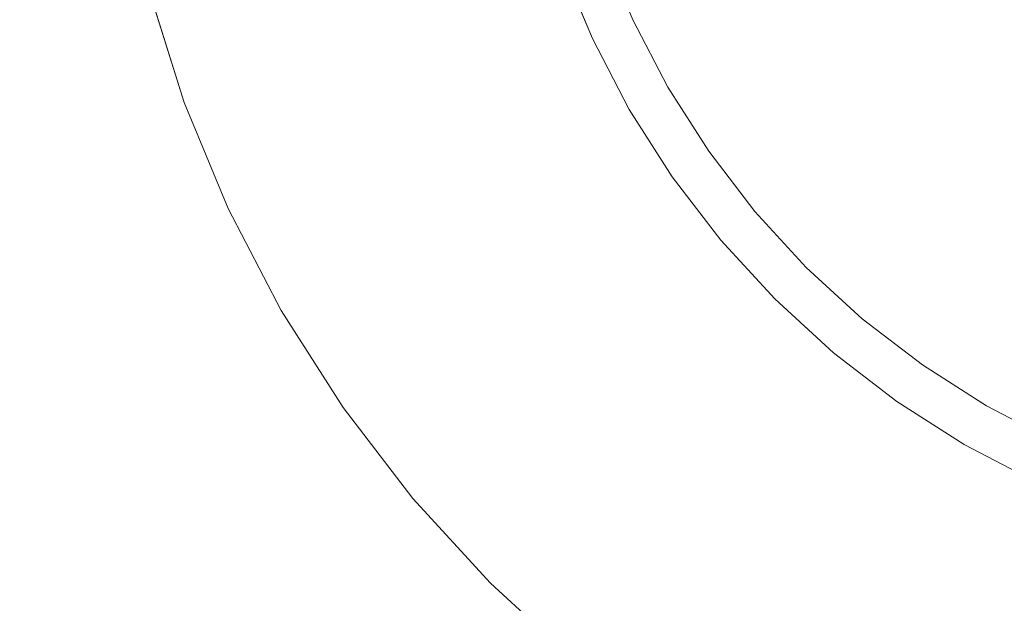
# Model space of a CAD drawing. Header units: millimetres. Extents: x -230 to 230, y -130 to 130.
# Tile 26 of 47: x 92.06 to 102.91, y -115.47 to -109.05. Entities that reach past the tile are written whole.
import ezdxf

# ---------------------------------------------------------------- set-up
doc = ezdxf.new("R2010")
doc.units = ezdxf.units.MM
doc.header["$LTSCALE"] = 25.4
doc.layers.add('Lighting-Moving Light', color=7, linetype='Continuous', lineweight=5, true_color=0x000000)

# ---------------------------------------------------------------- blocks, each defined once
blk = doc.blocks.new('Group-1')
at = {"layer": 'Lighting-Moving Light', "color": 7, "linetype": 'Continuous', "lineweight": 5, "transparency": 33554687}
for points, invisible_edges in [([(-503.576, 1.533, -25), (-503.576, 226.446, -25), (-761.075, 239.033, -25), (-761.075, -11.053, -25)], 14), ([(-770.152, 222.936, -116.924), (-519.672, 235.523, -116.924), (-519.672, -7.543, -116.924), (-757.565, -7.543, -116.924)], 11), ([(-544.26, 2.862, -24.957), (-544.744, 4.03, -24.957), (-545.125, 5.237, -24.957), (-531.119, 8.99, -24.957)], 12), ([(-542.996, 0.673, -24.957), (-543.676, 1.74, -24.957), (-544.26, 2.862, -24.957), (-531.119, 8.99, -24.957)], 12), ([(-541.372, -1.263, -24.957), (-542.226, -0.331, -24.957), (-542.996, 0.673, -24.957), (-531.119, 8.99, -24.957)], 12), ([(-539.436, -2.888, -24.957), (-540.439, -2.118, -24.957), (-541.372, -1.263, -24.957), (-531.119, 8.99, -24.957)], 12), ([(-539.803, 4.94, 0.043), (-539.417, 4.199, 0.043), (-538.968, 3.494, 0.043), (-531.119, 8.99, 0.043)], 12), ([(-537.247, -4.152, -24.957), (-538.369, -3.568, -24.957), (-539.436, -2.888, -24.957), (-531.119, 8.99, -24.957)], 12), ([(-538.968, 3.494, 0.043), (-538.459, 2.83, 0.043), (-537.894, 2.214, 0.043), (-531.119, 8.99, 0.043)], 12), ([(-537.894, 2.214, 0.043), (-537.278, 1.649, 0.043), (-536.615, 1.141, 0.043), (-531.119, 8.99, 0.043)], 12), ([(-534.872, -5.016, -24.957), (-536.078, -4.636, -24.957), (-537.247, -4.152, -24.957), (-531.119, 8.99, -24.957)], 12), ([(-536.615, 1.141, 0.043), (-535.91, 0.691, 0.043), (-535.168, 0.305, 0.043), (-531.119, 8.99, 0.043)], 12), ([(-545.125, 5.237, -24.957), (-544.744, 4.03, -24.957), (-540.585, 5.544, -0.368), (-540.85, 6.382, -0.368)], 10), ([(-539.994, 4.851, -0.003), (-540.321, 5.64, -0.003), (-540.357, 5.627, -0.023), (-540.029, 4.835, -0.023)], 15), ([(-539.958, 4.868, 0.013), (-540.283, 5.654, 0.013), (-540.321, 5.64, -0.003), (-539.994, 4.851, -0.003)], 15), ([(-539.92, 4.886, 0.027), (-540.244, 5.668, 0.027), (-540.283, 5.654, 0.013), (-539.958, 4.868, 0.013)], 15), ([(-539.881, 4.904, 0.036), (-540.204, 5.683, 0.036), (-540.244, 5.668, 0.027), (-539.92, 4.886, 0.027)], 15), ([(-539.842, 4.922, 0.042), (-540.164, 5.698, 0.042), (-540.204, 5.683, 0.036), (-539.881, 4.904, 0.036)], 15), ([(-539.803, 4.94, 0.043), (-540.123, 5.712, 0.043), (-540.164, 5.698, 0.042), (-539.842, 4.922, 0.042)], 14), ([(-544.744, 4.03, -24.957), (-544.26, 2.862, -24.957), (-540.249, 4.732, -0.368), (-540.585, 5.544, -0.368)], 10), ([(-540.24, 4.736, -0.326), (-540.576, 5.547, -0.326), (-540.585, 5.544, -0.368), (-540.249, 4.732, -0.368)], 11), ([(-540.228, 4.742, -0.284), (-540.564, 5.552, -0.284), (-540.576, 5.547, -0.326), (-540.24, 4.736, -0.326)], 15), ([(-540.213, 4.749, -0.244), (-540.548, 5.558, -0.244), (-540.564, 5.552, -0.284), (-540.228, 4.742, -0.284)], 15), ([(-540.195, 4.757, -0.205), (-540.529, 5.565, -0.205), (-540.548, 5.558, -0.244), (-540.213, 4.749, -0.244)], 15), ([(-540.174, 4.767, -0.169), (-540.507, 5.573, -0.169), (-540.529, 5.565, -0.205), (-540.195, 4.757, -0.205)], 15), ([(-540.149, 4.779, -0.134), (-540.482, 5.582, -0.134), (-540.507, 5.573, -0.169), (-540.174, 4.767, -0.169)], 15), ([(-540.123, 4.791, -0.102), (-540.454, 5.592, -0.102), (-540.482, 5.582, -0.134), (-540.149, 4.779, -0.134)], 15), ([(-540.094, 4.805, -0.073), (-540.424, 5.603, -0.073), (-540.454, 5.592, -0.102), (-540.123, 4.791, -0.102)], 15), ([(-540.062, 4.819, -0.046), (-540.392, 5.615, -0.046), (-540.424, 5.603, -0.073), (-540.094, 4.805, -0.073)], 15), ([(-540.029, 4.835, -0.023), (-540.357, 5.627, -0.023), (-540.392, 5.615, -0.046), (-540.062, 4.819, -0.046)], 15), ([(-539.529, 4.134, 0.027), (-539.92, 4.886, 0.027), (-539.958, 4.868, 0.013), (-539.565, 4.113, 0.013)], 15), ([(-539.492, 4.155, 0.036), (-539.881, 4.904, 0.036), (-539.92, 4.886, 0.027), (-539.529, 4.134, 0.027)], 15), ([(-539.455, 4.177, 0.042), (-539.842, 4.922, 0.042), (-539.881, 4.904, 0.036), (-539.492, 4.155, 0.036)], 15), ([(-539.417, 4.199, 0.043), (-539.803, 4.94, 0.043), (-539.842, 4.922, 0.042), (-539.455, 4.177, 0.042)], 14), ([(-539.748, 4.007, -0.134), (-540.149, 4.779, -0.134), (-540.174, 4.767, -0.169), (-539.771, 3.994, -0.169)], 15), ([(-539.723, 4.022, -0.102), (-540.123, 4.791, -0.102), (-540.149, 4.779, -0.134), (-539.748, 4.007, -0.134)], 15), ([(-539.695, 4.038, -0.073), (-540.094, 4.805, -0.073), (-540.123, 4.791, -0.102), (-539.723, 4.022, -0.102)], 15), ([(-539.665, 4.056, -0.046), (-540.062, 4.819, -0.046), (-540.094, 4.805, -0.073), (-539.695, 4.038, -0.073)], 15), ([(-539.633, 4.074, -0.023), (-540.029, 4.835, -0.023), (-540.062, 4.819, -0.046), (-539.665, 4.056, -0.046)], 15), ([(-539.6, 4.093, -0.003), (-539.994, 4.851, -0.003), (-540.029, 4.835, -0.023), (-539.633, 4.074, -0.023)], 15), ([(-539.565, 4.113, 0.013), (-539.958, 4.868, 0.013), (-539.994, 4.851, -0.003), (-539.6, 4.093, -0.003)], 15), ([(-544.26, 2.862, -24.957), (-543.676, 1.74, -24.957), (-539.843, 3.953, -0.368), (-540.249, 4.732, -0.368)], 10), ([(-539.835, 3.957, -0.326), (-540.24, 4.736, -0.326), (-540.249, 4.732, -0.368), (-539.843, 3.953, -0.368)], 11), ([(-539.823, 3.964, -0.284), (-540.228, 4.742, -0.284), (-540.24, 4.736, -0.326), (-539.835, 3.957, -0.326)], 15), ([(-539.809, 3.972, -0.244), (-540.213, 4.749, -0.244), (-540.228, 4.742, -0.284), (-539.823, 3.964, -0.284)], 15), ([(-539.791, 3.982, -0.205), (-540.195, 4.757, -0.205), (-540.213, 4.749, -0.244), (-539.809, 3.972, -0.244)], 15), ([(-539.771, 3.994, -0.169), (-540.174, 4.767, -0.169), (-540.195, 4.757, -0.205), (-539.791, 3.982, -0.205)], 15), ([(-539.074, 3.42, 0.027), (-539.529, 4.134, 0.027), (-539.565, 4.113, 0.013), (-539.108, 3.396, 0.013)], 15), ([(-539.039, 3.444, 0.036), (-539.492, 4.155, 0.036), (-539.529, 4.134, 0.027), (-539.074, 3.42, 0.027)], 15), ([(-539.003, 3.469, 0.042), (-539.455, 4.177, 0.042), (-539.492, 4.155, 0.036), (-539.039, 3.444, 0.036)], 15), ([(-538.968, 3.494, 0.043), (-539.417, 4.199, 0.043), (-539.455, 4.177, 0.042), (-539.003, 3.469, 0.042)], 14), ([(-539.257, 3.291, -0.102), (-539.723, 4.022, -0.102), (-539.748, 4.007, -0.134), (-539.281, 3.274, -0.134)], 15), ([(-539.231, 3.31, -0.073), (-539.695, 4.038, -0.073), (-539.723, 4.022, -0.102), (-539.257, 3.291, -0.102)], 15), ([(-539.202, 3.33, -0.046), (-539.665, 4.056, -0.046), (-539.695, 4.038, -0.073), (-539.231, 3.31, -0.073)], 15), ([(-539.172, 3.351, -0.023), (-539.633, 4.074, -0.023), (-539.665, 4.056, -0.046), (-539.202, 3.33, -0.046)], 15), ([(-539.141, 3.373, -0.003), (-539.6, 4.093, -0.003), (-539.633, 4.074, -0.023), (-539.172, 3.351, -0.023)], 15), ([(-539.108, 3.396, 0.013), (-539.565, 4.113, 0.013), (-539.6, 4.093, -0.003), (-539.141, 3.373, -0.003)], 15), ([(-543.676, 1.74, -24.957), (-542.996, 0.673, -24.957), (-539.371, 3.211, -0.368), (-539.843, 3.953, -0.368)], 10), ([(-539.363, 3.217, -0.326), (-539.835, 3.957, -0.326), (-539.843, 3.953, -0.368), (-539.371, 3.211, -0.368)], 11), ([(-539.352, 3.224, -0.284), (-539.823, 3.964, -0.284), (-539.835, 3.957, -0.326), (-539.363, 3.217, -0.326)], 15), ([(-539.339, 3.234, -0.244), (-539.809, 3.972, -0.244), (-539.823, 3.964, -0.284), (-539.352, 3.224, -0.284)], 15), ([(-539.322, 3.246, -0.205), (-539.791, 3.982, -0.205), (-539.809, 3.972, -0.244), (-539.339, 3.234, -0.244)], 15), ([(-539.303, 3.259, -0.169), (-539.771, 3.994, -0.169), (-539.791, 3.982, -0.205), (-539.322, 3.246, -0.205)], 15), ([(-539.281, 3.274, -0.134), (-539.748, 4.007, -0.134), (-539.771, 3.994, -0.169), (-539.303, 3.259, -0.169)], 15), ([(-538.459, 2.83, 0.043), (-538.968, 3.494, 0.043), (-539.003, 3.469, 0.042), (-538.492, 2.803, 0.042)], 14), ([(-538.62, 2.695, -0.003), (-539.141, 3.373, -0.003), (-539.172, 3.351, -0.023), (-538.65, 2.67, -0.023)], 15), ([(-538.59, 2.721, 0.013), (-539.108, 3.396, 0.013), (-539.141, 3.373, -0.003), (-538.62, 2.695, -0.003)], 15), ([(-538.558, 2.747, 0.027), (-539.074, 3.42, 0.027), (-539.108, 3.396, 0.013), (-538.59, 2.721, 0.013)], 15), ([(-538.525, 2.775, 0.036), (-539.039, 3.444, 0.036), (-539.074, 3.42, 0.027), (-538.558, 2.747, 0.027)], 15), ([(-538.492, 2.803, 0.042), (-539.003, 3.469, 0.042), (-539.039, 3.444, 0.036), (-538.525, 2.775, 0.036)], 15), ([(-538.772, 2.568, -0.169), (-539.303, 3.259, -0.169), (-539.322, 3.246, -0.205), (-538.79, 2.553, -0.205)], 15), ([(-538.752, 2.585, -0.134), (-539.281, 3.274, -0.134), (-539.303, 3.259, -0.169), (-538.772, 2.568, -0.169)], 15), ([(-538.729, 2.604, -0.102), (-539.257, 3.291, -0.102), (-539.281, 3.274, -0.134), (-538.752, 2.585, -0.134)], 15), ([(-538.705, 2.624, -0.073), (-539.231, 3.31, -0.073), (-539.257, 3.291, -0.102), (-538.729, 2.604, -0.102)], 15), ([(-538.678, 2.647, -0.046), (-539.202, 3.33, -0.046), (-539.231, 3.31, -0.073), (-538.705, 2.624, -0.073)], 15), ([(-538.65, 2.67, -0.023), (-539.172, 3.351, -0.023), (-539.202, 3.33, -0.046), (-538.678, 2.647, -0.046)], 15), ([(-542.996, 0.673, -24.957), (-542.226, -0.331, -24.957), (-538.836, 2.514, -0.368), (-539.371, 3.211, -0.368)], 10), ([(-538.829, 2.52, -0.326), (-539.363, 3.217, -0.326), (-539.371, 3.211, -0.368), (-538.836, 2.514, -0.368)], 11), ([(-538.818, 2.529, -0.284), (-539.352, 3.224, -0.284), (-539.363, 3.217, -0.326), (-538.829, 2.52, -0.326)], 15), ([(-538.806, 2.54, -0.244), (-539.339, 3.234, -0.244), (-539.352, 3.224, -0.284), (-538.818, 2.529, -0.284)], 15), ([(-538.79, 2.553, -0.205), (-539.322, 3.246, -0.205), (-539.339, 3.234, -0.244), (-538.806, 2.54, -0.244)], 15), ([(-537.894, 2.214, 0.043), (-538.459, 2.83, 0.043), (-538.492, 2.803, 0.042), (-537.925, 2.183, 0.042)], 14), ([(-538.015, 2.094, 0.013), (-538.59, 2.721, 0.013), (-538.62, 2.695, -0.003), (-538.043, 2.065, -0.003)], 15), ([(-537.986, 2.123, 0.027), (-538.558, 2.747, 0.027), (-538.59, 2.721, 0.013), (-538.015, 2.094, 0.013)], 15), ([(-537.955, 2.153, 0.036), (-538.525, 2.775, 0.036), (-538.558, 2.747, 0.027), (-537.986, 2.123, 0.027)], 15), ([(-537.925, 2.183, 0.042), (-538.492, 2.803, 0.042), (-538.525, 2.775, 0.036), (-537.955, 2.153, 0.036)], 15), ([(-538.144, 1.965, -0.102), (-538.729, 2.604, -0.102), (-538.752, 2.585, -0.134), (-538.165, 1.944, -0.134)], 15), ([(-538.121, 1.987, -0.073), (-538.705, 2.624, -0.073), (-538.729, 2.604, -0.102), (-538.144, 1.965, -0.102)], 15), ([(-538.097, 2.012, -0.046), (-538.678, 2.647, -0.046), (-538.705, 2.624, -0.073), (-538.121, 1.987, -0.073)], 15), ([(-538.071, 2.038, -0.023), (-538.65, 2.67, -0.023), (-538.678, 2.647, -0.046), (-538.097, 2.012, -0.046)], 15), ([(-538.043, 2.065, -0.003), (-538.62, 2.695, -0.003), (-538.65, 2.67, -0.023), (-538.071, 2.038, -0.023)], 15), ([(-542.226, -0.331, -24.957), (-541.372, -1.263, -24.957), (-538.242, 1.866, -0.368), (-538.836, 2.514, -0.368)], 10), ([(-538.235, 1.873, -0.326), (-538.829, 2.52, -0.326), (-538.836, 2.514, -0.368), (-538.242, 1.866, -0.368)], 11), ([(-538.226, 1.882, -0.284), (-538.818, 2.529, -0.284), (-538.829, 2.52, -0.326), (-538.235, 1.873, -0.326)], 15), ([(-538.214, 1.894, -0.244), (-538.806, 2.54, -0.244), (-538.818, 2.529, -0.284), (-538.226, 1.882, -0.284)], 15), ([(-538.2, 1.908, -0.205), (-538.79, 2.553, -0.205), (-538.806, 2.54, -0.244), (-538.214, 1.894, -0.244)], 15), ([(-538.183, 1.925, -0.169), (-538.772, 2.568, -0.169), (-538.79, 2.553, -0.205), (-538.2, 1.908, -0.205)], 15), ([(-538.165, 1.944, -0.134), (-538.752, 2.585, -0.134), (-538.772, 2.568, -0.169), (-538.183, 1.925, -0.169)], 15), ([(-537.306, 1.616, 0.042), (-537.925, 2.183, 0.042), (-537.955, 2.153, 0.036), (-537.334, 1.583, 0.036)], 15), ([(-537.278, 1.649, 0.043), (-537.894, 2.214, 0.043), (-537.925, 2.183, 0.042), (-537.306, 1.616, 0.042)], 14), ([(-537.413, 1.488, -0.003), (-538.043, 2.065, -0.003), (-538.071, 2.038, -0.023), (-537.438, 1.458, -0.023)], 15), ([(-537.388, 1.519, 0.013), (-538.015, 2.094, 0.013), (-538.043, 2.065, -0.003), (-537.413, 1.488, -0.003)], 15), ([(-537.361, 1.551, 0.027), (-537.986, 2.123, 0.027), (-538.015, 2.094, 0.013), (-537.388, 1.519, 0.013)], 15), ([(-537.334, 1.583, 0.036), (-537.955, 2.153, 0.036), (-537.986, 2.123, 0.027), (-537.361, 1.551, 0.027)], 15), ([(-537.505, 1.379, -0.102), (-538.144, 1.965, -0.102), (-538.165, 1.944, -0.134), (-537.524, 1.357, -0.134)], 15), ([(-537.484, 1.404, -0.073), (-538.121, 1.987, -0.073), (-538.144, 1.965, -0.102), (-537.505, 1.379, -0.102)], 15), ([(-537.462, 1.43, -0.046), (-538.097, 2.012, -0.046), (-538.121, 1.987, -0.073), (-537.484, 1.404, -0.073)], 15), ([(-537.438, 1.458, -0.023), (-538.071, 2.038, -0.023), (-538.097, 2.012, -0.046), (-537.462, 1.43, -0.046)], 15), ([(-541.372, -1.263, -24.957), (-540.439, -2.118, -24.957), (-537.594, 1.272, -0.368), (-538.242, 1.866, -0.368)], 10), ([(-537.588, 1.28, -0.326), (-538.235, 1.873, -0.326), (-538.242, 1.866, -0.368), (-537.594, 1.272, -0.368)], 11), ([(-537.58, 1.29, -0.284), (-538.226, 1.882, -0.284), (-538.235, 1.873, -0.326), (-537.588, 1.28, -0.326)], 15), ([(-537.569, 1.303, -0.244), (-538.214, 1.894, -0.244), (-538.226, 1.882, -0.284), (-537.58, 1.29, -0.284)], 15), ([(-537.556, 1.318, -0.205), (-538.2, 1.908, -0.205), (-538.214, 1.894, -0.244), (-537.569, 1.303, -0.244)], 15), ([(-537.541, 1.336, -0.169), (-538.183, 1.925, -0.169), (-538.2, 1.908, -0.205), (-537.556, 1.318, -0.205)], 15), ([(-537.524, 1.357, -0.134), (-538.165, 1.944, -0.134), (-538.183, 1.925, -0.169), (-537.541, 1.336, -0.169)], 15), ([(-536.615, 1.141, 0.043), (-537.278, 1.649, 0.043), (-537.306, 1.616, 0.042), (-536.64, 1.105, 0.042)], 14), ([(-503.576, 1.533, -25), (-761.075, -11.053, -25), (-516.162, -11.053, -25)], 9), ([(-536.713, 1.001, 0.013), (-537.388, 1.519, 0.013), (-537.413, 1.488, -0.003), (-536.736, 0.968, -0.003)], 15), ([(-536.689, 1.035, 0.027), (-537.361, 1.551, 0.027), (-537.388, 1.519, 0.013), (-536.713, 1.001, 0.013)], 15), ([(-536.664, 1.07, 0.036), (-537.334, 1.583, 0.036), (-537.361, 1.551, 0.027), (-536.689, 1.035, 0.027)], 15), ([(-536.64, 1.105, 0.042), (-537.306, 1.616, 0.042), (-537.334, 1.583, 0.036), (-536.664, 1.07, 0.036)], 15), ([(-536.779, 0.906, -0.046), (-537.462, 1.43, -0.046), (-537.484, 1.404, -0.073), (-536.799, 0.878, -0.073)], 15), ([(-536.758, 0.936, -0.023), (-537.438, 1.458, -0.023), (-537.462, 1.43, -0.046), (-536.779, 0.906, -0.046)], 15), ([(-536.736, 0.968, -0.003), (-537.413, 1.488, -0.003), (-537.438, 1.458, -0.023), (-536.758, 0.936, -0.023)], 15), ([(-536.874, 0.77, -0.244), (-537.569, 1.303, -0.244), (-537.58, 1.29, -0.284), (-536.884, 0.756, -0.284)], 15), ([(-536.863, 0.786, -0.205), (-537.556, 1.318, -0.205), (-537.569, 1.303, -0.244), (-536.874, 0.77, -0.244)], 15), ([(-536.849, 0.806, -0.169), (-537.541, 1.336, -0.169), (-537.556, 1.318, -0.205), (-536.863, 0.786, -0.205)], 15), ([(-536.834, 0.827, -0.134), (-537.524, 1.357, -0.134), (-537.541, 1.336, -0.169), (-536.849, 0.806, -0.169)], 15), ([(-536.817, 0.852, -0.102), (-537.505, 1.379, -0.102), (-537.524, 1.357, -0.134), (-536.834, 0.827, -0.134)], 15), ([(-536.799, 0.878, -0.073), (-537.484, 1.404, -0.073), (-537.505, 1.379, -0.102), (-536.817, 0.852, -0.102)], 15), ([(-540.439, -2.118, -24.957), (-539.436, -2.888, -24.957), (-536.897, 0.737, -0.368), (-537.594, 1.272, -0.368)], 10), ([(-536.892, 0.745, -0.326), (-537.588, 1.28, -0.326), (-537.594, 1.272, -0.368), (-536.897, 0.737, -0.368)], 11), ([(-536.884, 0.756, -0.284), (-537.58, 1.29, -0.284), (-537.588, 1.28, -0.326), (-536.892, 0.745, -0.326)], 15), ([(-535.931, 0.654, 0.042), (-536.64, 1.105, 0.042), (-536.664, 1.07, 0.036), (-535.953, 0.616, 0.036)], 15), ([(-535.91, 0.691, 0.043), (-536.615, 1.141, 0.043), (-536.64, 1.105, 0.042), (-535.931, 0.654, 0.042)], 14), ([(-535.995, 0.544, 0.013), (-536.713, 1.001, 0.013), (-536.736, 0.968, -0.003), (-536.015, 0.509, -0.003)], 15), ([(-535.974, 0.58, 0.027), (-536.689, 1.035, 0.027), (-536.713, 1.001, 0.013), (-535.995, 0.544, 0.013)], 15), ([(-535.953, 0.616, 0.036), (-536.664, 1.07, 0.036), (-536.689, 1.035, 0.027), (-535.974, 0.58, 0.027)], 15), ([(-536.07, 0.414, -0.073), (-536.799, 0.878, -0.073), (-536.817, 0.852, -0.102), (-536.086, 0.386, -0.102)], 15), ([(-536.053, 0.444, -0.046), (-536.779, 0.906, -0.046), (-536.799, 0.878, -0.073), (-536.07, 0.414, -0.073)], 15), ([(-536.034, 0.475, -0.023), (-536.758, 0.936, -0.023), (-536.779, 0.906, -0.046), (-536.053, 0.444, -0.046)], 15), ([(-536.015, 0.509, -0.003), (-536.736, 0.968, -0.003), (-536.758, 0.936, -0.023), (-536.034, 0.475, -0.023)], 15), ([(-536.136, 0.299, -0.244), (-536.874, 0.77, -0.244), (-536.884, 0.756, -0.284), (-536.144, 0.285, -0.284)], 15), ([(-536.126, 0.317, -0.205), (-536.863, 0.786, -0.205), (-536.874, 0.77, -0.244), (-536.136, 0.299, -0.244)], 15), ([(-536.114, 0.337, -0.169), (-536.849, 0.806, -0.169), (-536.863, 0.786, -0.205), (-536.126, 0.317, -0.205)], 15), ([(-536.101, 0.36, -0.134), (-536.834, 0.827, -0.134), (-536.849, 0.806, -0.169), (-536.114, 0.337, -0.169)], 15), ([(-536.086, 0.386, -0.102), (-536.817, 0.852, -0.102), (-536.834, 0.827, -0.134), (-536.101, 0.36, -0.134)], 15), ([(-539.436, -2.888, -24.957), (-538.369, -3.568, -24.957), (-536.156, 0.265, -0.368), (-536.897, 0.737, -0.368)], 10), ([(-536.151, 0.274, -0.326), (-536.892, 0.745, -0.326), (-536.897, 0.737, -0.368), (-536.156, 0.265, -0.368)], 11), ([(-536.144, 0.285, -0.284), (-536.884, 0.756, -0.284), (-536.892, 0.745, -0.326), (-536.151, 0.274, -0.326)], 15), ([(-535.187, 0.266, 0.042), (-535.931, 0.654, 0.042), (-535.953, 0.616, 0.036), (-535.205, 0.227, 0.036)], 15), ([(-535.168, 0.305, 0.043), (-535.91, 0.691, 0.043), (-535.931, 0.654, 0.042), (-535.187, 0.266, 0.042)], 14), ([(-535.24, 0.151, 0.013), (-535.995, 0.544, 0.013), (-536.015, 0.509, -0.003), (-535.257, 0.114, -0.003)], 15), ([(-535.223, 0.188, 0.027), (-535.974, 0.58, 0.027), (-535.995, 0.544, 0.013), (-535.24, 0.151, 0.013)], 15), ([(-535.205, 0.227, 0.036), (-535.953, 0.616, 0.036), (-535.974, 0.58, 0.027), (-535.223, 0.188, 0.027)], 15), ([(-535.289, 0.046, -0.046), (-536.053, 0.444, -0.046), (-536.07, 0.414, -0.073), (-535.304, 0.015, -0.073)], 15), ([(-535.274, 0.079, -0.023), (-536.034, 0.475, -0.023), (-536.053, 0.444, -0.046), (-535.289, 0.046, -0.046)], 15), ([(-535.257, 0.114, -0.003), (-536.015, 0.509, -0.003), (-536.034, 0.475, -0.023), (-535.274, 0.079, -0.023)], 15), ([(-535.341, -0.065, -0.169), (-536.114, 0.337, -0.169), (-536.126, 0.317, -0.205), (-535.351, -0.086, -0.205)], 15), ([(-535.33, -0.041, -0.134), (-536.101, 0.36, -0.134), (-536.114, 0.337, -0.169), (-535.341, -0.065, -0.169)], 15), ([(-535.317, -0.014, -0.102), (-536.086, 0.386, -0.102), (-536.101, 0.36, -0.134), (-535.33, -0.041, -0.134)], 15), ([(-535.304, 0.015, -0.073), (-536.07, 0.414, -0.073), (-536.086, 0.386, -0.102), (-535.317, -0.014, -0.102)], 15), ([(-538.369, -3.568, -24.957), (-537.247, -4.152, -24.957), (-535.376, -0.141, -0.368), (-536.156, 0.265, -0.368)], 10), ([(-535.372, -0.132, -0.326), (-536.151, 0.274, -0.326), (-536.156, 0.265, -0.368), (-535.376, -0.141, -0.368)], 11), ([(-535.367, -0.12, -0.284), (-536.144, 0.285, -0.284), (-536.151, 0.274, -0.326), (-535.372, -0.132, -0.326)], 15), ([(-535.36, -0.105, -0.244), (-536.136, 0.299, -0.244), (-536.144, 0.285, -0.284), (-535.367, -0.12, -0.284)], 15), ([(-535.351, -0.086, -0.205), (-536.126, 0.317, -0.205), (-536.136, 0.299, -0.244), (-535.36, -0.105, -0.244)], 15), ([(-537.247, -4.152, -24.957), (-536.078, -4.636, -24.957), (-534.564, -0.477, -0.368), (-535.376, -0.141, -0.368)], 10), ([(-536.078, -4.636, -24.957), (-534.872, -5.016, -24.957), (-533.726, -0.741, -0.368), (-534.564, -0.477, -0.368)], 10)]:
    blk.add_3dface(points, dxfattribs=dict(at, invisible_edges=invisible_edges))
at = {"layer": 'Lighting-Moving Light', "color": 0, "flags": 1}
for tag in ['Yoke', '3D_Symbol_Name', 'Weight', 'Weight', 'Wattage', 'Candlepower', 'Body', 'Model_Name', 'Beam_Angle', 'Field_Angle', 'Remarks', 'Beam_Angle_2', 'Field_Angle_2', 'Num_Channels', 'Frame_Size', 'Device_Type', 'FixtureID', 'Frame_Size', 'Base', 'Lens', 'Inst_Type', 'Lamp']:
    blk.add_attdef(tag, (-554.515, 111.223), '', height=0.18, dxfattribs=at)

msp = doc.modelspace()

# ---------------------------------------------------------------- block references
at = {"layer": 'Lighting-Moving Light', "color": 7, "transparency": 33554687}
msp.add_blockref('Group-1', (638.619, -113.99), dxfattribs=at)

doc.saveas('drawing.dxf')
